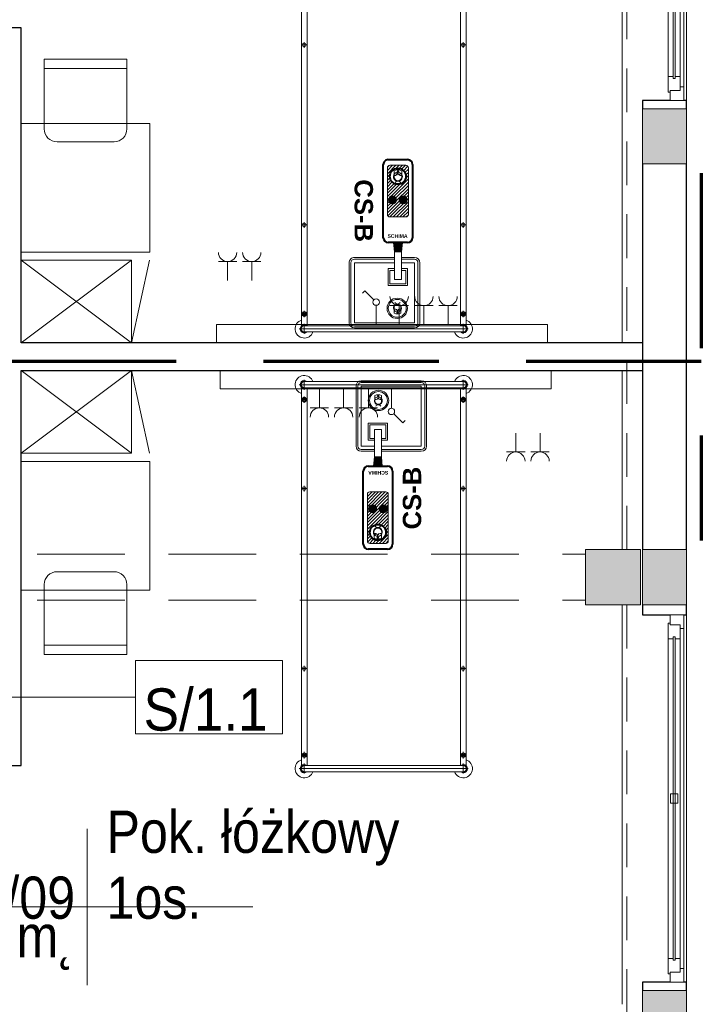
# Model space of a CAD drawing. Header units: centimetres. Extents: x -1316 to 21770, y -8842 to 3590.
# Tile 110 of 125: x 865 to 1235, y 656 to 1192. Entities that reach past the tile are written whole.
import ezdxf

# ---------------------------------------------------------------- set-up
doc = ezdxf.new("R2010")
doc.units = ezdxf.units.CM
for name, pattern in [('Długa kreska', [142.875, 95.25, -47.625]), ('Hidden', [71.4375, 47.625, -23.8125]), ('Ponad', [39.688, 23.813, -15.875]), ('Ukryte', [71.438, 47.625, -23.813])]:
    doc.linetypes.add(name, pattern=pattern)
for name, color, linetype, lineweight in [('A-AREA-IDEN', 2, 'Continuous', 13), ('A-DETL', 90, 'Continuous', 9), ('A-DETL-HDLN', 90, 'Ukryte', 9), ('A-FLOR-OVHD', 1, 'Ponad', 9), ('A-GLAZ', 151, 'Continuous', 13), ('A-WALL', 113, 'Continuous', 13), ('A-WALL-IDEN', 211, 'Continuous', 13), ('A-WALL-PATT', 111, 'Continuous', 13), ('I-FURN', 30, 'Continuous', 9), ('PRZYW_Elementy_inst_przyw', 7, 'Continuous', 9), ('Q-SPCQ', 91, 'Continuous', 9), ('S-COLS', 52, 'Continuous', 13)]:
    doc.layers.add(name, color=color, linetype=linetype, lineweight=lineweight)
doc.styles.add('adam', font='arialbd.ttf')
doc.styles.add('Arial_11', font='arial.ttf', dxfattribs={"width": 0.85, "height": 23})
doc.styles.add('Arial_12', font='arial.ttf', dxfattribs={"width": 0.9, "height": 23})

# ---------------------------------------------------------------- blocks, each defined once
blk = doc.blocks.new('M_Concrete-Square-Column - 300 x 300mm-1794509-5_piętro III __10_50 m_ - stan projektowany')
at = {"layer": 'S-COLS', "lineweight": 9}
blk.add_hatch(color=254, dxfattribs=at).paths.add_polyline_path([(15, -15), (15, 15), (-15, 15), (-15, -15)], flags=0)
for p, q in [((15, 15), (-15, 15)), ((-15, 15), (-15, -15)), ((15, -15), (15, 15)), ((-15, -15), (15, -15))]:
    blk.add_line(p, q, dxfattribs=at)
blk = doc.blocks.new('łóżko 195x90 typ FAMED _102039_ - łóżko 195x90 typ FAMED _102039_-832813-5_piętro III __10_50 m_ - stan projektowany')
at = {"layer": 'I-FURN'}
for p, q in [((-43.25, 102.02), (-43.25, 107.47)), ((43.25, 102.02), (43.25, 107.47)), ((-45.98, 104.75), (45.97, 104.75)), ((-44.75, 103.1), (-44.75, -102.61)), ((-43.25, 106.45), (43.25, 106.45)), ((-43.25, 103.05), (43.25, 103.05)), ((-41.75, -102.55), (-41.75, 103.1)), ((41.75, -102.61), (41.75, 103.05)), ((44.75, 103.1), (44.75, -102.61)), ((-45, 96.6), (-41.5, 96.6)), ((-43.25, 94.85), (-43.25, 98.35)), ((45, 96.6), (41.5, 96.6)), ((43.25, 94.85), (43.25, 98.35)), ((-43.25, 49.69), (-43.25, 46.69)), ((43.25, 49.69), (43.25, 46.69)), ((-44.75, 48.19), (-41.75, 48.19)), ((44.75, 48.19), (41.75, 48.19)), ((-44.75, -49.81), (-41.75, -49.81)), ((-43.25, -48.31), (-43.25, -51.31)), ((44.75, -49.81), (41.75, -49.81)), ((43.25, -48.31), (43.25, -51.31)), ((-43.25, -95.18), (-43.25, -98.68)), ((43.25, -95.18), (43.25, -98.68)), ((-45, -96.93), (-41.5, -96.93)), ((-43.25, -101.53), (-43.25, -106.98)), ((45, -96.93), (41.5, -96.93)), ((43.25, -101.53), (43.25, -106.98)), ((45.97, -104.25), (-45.98, -104.25)), ((-43.25, -102.55), (43.25, -102.55)), ((-43.25, -105.95), (43.25, -105.95))]:
    blk.add_line(p, q, dxfattribs=at)
for centre, radius in [((-43.25, 96.6), 1.25), ((-43.25, 96.6), 0.8), ((43.25, 96.6), 1.25), ((43.25, 96.6), 0.8), ((-43.25, 48.19), 1), ((43.25, 48.19), 1), ((-43.25, -49.81), 1), ((43.25, -49.81), 1), ((-43.25, -96.93), 1.25), ((-43.25, -96.93), 0.8), ((43.25, -96.93), 1.25), ((43.25, -96.93), 0.8)]:
    blk.add_circle(centre, radius, dxfattribs=at)
for centre, radius, start, end in [((-43.25, 104.75), 5, 19.8769, 252.5424), ((43.25, 104.75), 5, 287.4576, 160.1231), ((-43.25, 104.75), 2.23, 49.8221, 312.3887), ((-43.25, 104.75), 1.93, 62.0207, 297.9793), ((-43.25, 104.75), 1.7, 90, 270), ((43.25, 104.75), 2.23, 229.8221, 130.1779), ((43.25, 104.75), 1.93, 242.0207, 117.9793), ((43.25, 104.75), 1.7, 270, 90), ((-43.25, -104.25), 5, 107.4576, 340.1231), ((43.25, -104.25), 5, 199.8769, 72.5424), ((-43.25, -104.25), 2.23, 49.8221, 310.1779), ((-43.25, -104.25), 1.93, 62.0207, 297.9793), ((-43.25, -104.25), 1.7, 90, 270), ((43.25, -104.25), 2.23, 229.8221, 130.1779), ((43.25, -104.25), 1.93, 242.0207, 117.9793), ((43.25, -104.25), 1.7, 270, 90)]:
    blk.add_arc(centre, radius, start, end, dxfattribs=at)
blk = doc.blocks.new('łóżko 195x90 typ FAMED _102039_ - łóżko 195x90 typ FAMED _102039_-1233017-5_piętro III __10_50 m_ - stan projektowany')
at = {"layer": 'I-FURN'}
for p, q in [((45.97, 104.25), (-45.98, 104.25)), ((-44.75, -103.1), (-44.75, 102.61)), ((-43.25, 101.53), (-43.25, 106.98)), ((-43.25, 105.95), (43.25, 105.95)), ((-43.25, 102.55), (43.25, 102.55)), ((-41.75, 102.55), (-41.75, -103.1)), ((41.75, 102.61), (41.75, -103.05)), ((43.25, 101.53), (43.25, 106.98)), ((44.75, -103.1), (44.75, 102.61)), ((-45, 96.93), (-41.5, 96.93)), ((-43.25, 95.18), (-43.25, 98.68)), ((45, 96.93), (41.5, 96.93)), ((43.25, 95.18), (43.25, 98.68)), ((-44.75, 49.81), (-41.75, 49.81)), ((-43.25, 48.31), (-43.25, 51.31)), ((44.75, 49.81), (41.75, 49.81)), ((43.25, 48.31), (43.25, 51.31)), ((-44.75, -48.19), (-41.75, -48.19)), ((-43.25, -49.69), (-43.25, -46.69)), ((44.75, -48.19), (41.75, -48.19)), ((43.25, -49.69), (43.25, -46.69)), ((-43.25, -94.85), (-43.25, -98.35)), ((43.25, -94.85), (43.25, -98.35)), ((-45, -96.6), (-41.5, -96.6)), ((45, -96.6), (41.5, -96.6)), ((-45.98, -104.75), (45.97, -104.75)), ((-43.25, -102.02), (-43.25, -107.47)), ((-43.25, -103.05), (43.25, -103.05)), ((-43.25, -106.45), (43.25, -106.45)), ((43.25, -102.02), (43.25, -107.47))]:
    blk.add_line(p, q, dxfattribs=at)
for centre, radius in [((-43.25, 96.93), 1.25), ((-43.25, 96.93), 0.8), ((43.25, 96.93), 1.25), ((43.25, 96.93), 0.8), ((-43.25, 49.81), 1), ((43.25, 49.81), 1), ((-43.25, -48.19), 1), ((43.25, -48.19), 1), ((-43.25, -96.6), 1.25), ((-43.25, -96.6), 0.8), ((43.25, -96.6), 1.25), ((43.25, -96.6), 0.8)]:
    blk.add_circle(centre, radius, dxfattribs=at)
for centre, radius, start, end in [((-43.25, 104.25), 5, 19.8769, 252.5424), ((43.25, 104.25), 5, 287.4576, 160.1231), ((-43.25, 104.25), 2.23, 49.8221, 310.1779), ((-43.25, 104.25), 1.93, 62.0207, 297.9793), ((-43.25, 104.25), 1.7, 90, 270), ((43.25, 104.25), 2.23, 229.8221, 130.1779), ((43.25, 104.25), 1.93, 242.0207, 117.9793), ((43.25, 104.25), 1.7, 270, 90), ((-43.25, -104.75), 5, 107.4576, 340.1231), ((43.25, -104.75), 5, 199.8769, 72.5424), ((-43.25, -104.75), 2.23, 47.6113, 310.1779), ((-43.25, -104.75), 1.93, 62.0207, 297.9793), ((-43.25, -104.75), 1.7, 90, 270), ((43.25, -104.75), 2.23, 229.8221, 130.1779), ((43.25, -104.75), 1.93, 242.0207, 117.9793), ((43.25, -104.75), 1.7, 270, 90)]:
    blk.add_arc(centre, radius, start, end, dxfattribs=at)
blk = doc.blocks.new('Blat - Blat-V1-5_piętro III __10_50 m_ - stan projektowany')
at = {"layer": 'I-FURN'}
for p, q in [((70, 70), (0, 70)), ((70, 0), (70, 70)), ((0, 0), (70, 0))]:
    blk.add_line(p, q, dxfattribs=at)
blk = doc.blocks.new('Blat - Blat-V2-5_piętro III __10_50 m_ - stan projektowany')
at = {"layer": 'I-FURN'}
for p, q in [((0, 0), (70, 0)), ((70, 0), (70, -70)), ((70, -70), (0, -70))]:
    blk.add_line(p, q, dxfattribs=at)
blk = doc.blocks.new('krzesło - krzesło-823058-5_piętro III __10_50 m_ - stan projektowany')
at = {"layer": 'I-FURN'}
for p, q in [((-22.5, 22.5), (-22.5, -15.5)), ((22.5, 22.5), (-22.5, 22.5)), ((22.5, -15.5), (22.5, 22.5)), ((22.5, 17.5), (-22.5, 17.5)), ((-15.5, -22.5), (15.5, -22.5))]:
    blk.add_line(p, q, dxfattribs=at)
for centre, start, end in [((-15.5, -15.5), 180, 270), ((15.5, -15.5), 270, 0)]:
    blk.add_arc(centre, 7, start, end, dxfattribs=at)
blk = doc.blocks.new('krzesło - krzesło-1270919-5_piętro III __10_50 m_ - stan projektowany')
at = {"layer": 'I-FURN'}
for p, q in [((-15.5, 22.5), (15.5, 22.5)), ((-22.5, -22.5), (-22.5, 15.5)), ((22.5, 15.5), (22.5, -22.5)), ((22.5, -17.5), (-22.5, -17.5)), ((22.5, -22.5), (-22.5, -22.5))]:
    blk.add_line(p, q, dxfattribs=at)
for centre, start, end in [((-15.5, 15.5), 90, 180), ((15.5, 15.5), 360, 90)]:
    blk.add_arc(centre, 7, start, end, dxfattribs=at)
blk = doc.blocks.new('szafka szatniowa - szafki bez siedziska-1348991-5_piętro III __10_50 m_ - stan projektowany')
at = {"layer": 'I-FURN'}
for p, q in [((22.5, 0), (-22.5, -60)), ((22.5, -60), (-22.5, 0)), ((22.5, -60), (22.5, 0)), ((-22.5, -60), (22.5, -69.71)), ((-22.5, -60), (22.5, -60))]:
    blk.add_line(p, q, dxfattribs=at)
blk = doc.blocks.new('szafka szatniowa - szafki bez siedziska-1349188-5_piętro III __10_50 m_ - stan projektowany')
at = {"layer": 'I-FURN'}
for p, q in [((-22.5, 60), (22.5, 69.71)), ((22.5, 0), (-22.5, 60)), ((22.5, 60), (-22.5, 0)), ((-22.5, 60), (22.5, 60)), ((22.5, 60), (22.5, 0))]:
    blk.add_line(p, q, dxfattribs=at)
blk = doc.blocks.new('Panel Gazowo Oswietleniowy 1 - Type 1-2428027-5_piętro III __10_50 m_ - stan projektowany')
at = {"layer": 'Q-SPCQ'}
for p, q in [((-76.5, 51.83), (-66.5, 51.83)), ((-71.5, 51.83), (-71.5, 41.5)), ((-63.33, 51.83), (-53.33, 51.83)), ((-58.33, 51.83), (-58.33, 41.5)), ((3.18, 35.93), (1.87, 34.62)), ((8.12, 30.98), (3.18, 35.93)), ((9.36, 17.5), (9.36, 28)), ((16.87, 27.83), (26.87, 27.83)), ((21.87, 27.83), (21.87, 17.5)), ((30.33, 27.83), (40.33, 27.83)), ((35.33, 27.83), (35.33, 17.5)), ((43.5, 27.83), (53.5, 27.83)), ((48.5, 27.83), (48.5, 17.5)), ((-77.5, 7.5), (-77.5, 17.5)), ((-77.5, 17.5), (102.5, 17.5)), ((102.5, 17.5), (102.5, 7.5))]:
    blk.add_line(p, q, dxfattribs=at)
blk.add_circle((9.36, 29.75), 1.75, dxfattribs=at)
for centre, end in [((-71.5, 56.83), 0), ((-58.33, 56.83), 0), ((21.87, 32.83), 360), ((35.33, 32.83), 360), ((48.5, 32.83), 360)]:
    blk.add_arc(centre, 5, 180, end, dxfattribs=at)
blk = doc.blocks.new('Okno - automatyczna etykieta - 200x165 _projektowane_-2617392-5_piętro III __10_50 m_ - stan projektowany')
at = {"layer": 'A-GLAZ'}
for p, q in [((-92.5, 10.5), (-100, 10.5)), ((-100, 10.5), (-100, 3)), ((-100, 10.5), (100, 10.5)), ((-87, 8.5), (-94.5, 8.5)), ((-94.5, 8.5), (-94.5, 3)), ((-94.5, 3), (-94.5, 8.5)), ((-94.5, 8.5), (-92.5, 8.5)), ((-92.5, 8.5), (-92.5, 10.5)), ((92.5, 10.5), (-92.5, 10.5)), ((88, 5.75), (-88, 5.75)), ((-88, 5.75), (-88, 4.75)), ((-88, 4.75), (-88, 5.75)), ((-88, 5.75), (-87, 5.75)), ((-87, 5.75), (-87, 8.5)), ((87, 8.5), (-87, 8.5)), ((2.5, 7.25), (-2.5, 7.25)), ((-2.5, 7.25), (-2.5, 3.25)), ((2.5, 3.25), (2.5, 7.25)), ((94.5, 8.5), (87, 8.5)), ((87, 8.5), (87, 5.75)), ((87, 5.75), (88, 5.75)), ((88, 4.75), (88, 5.75)), ((88, 5.75), (88, 4.75)), ((100, 10.5), (92.5, 10.5)), ((92.5, 10.5), (92.5, 8.5)), ((92.5, 8.5), (94.5, 8.5)), ((94.5, 3), (94.5, 8.5)), ((94.5, 8.5), (94.5, 3)), ((100, 3), (100, 10.5)), ((-100, 3), (-94.5, 3)), ((-94.5, 3), (-95.5, 3)), ((-95.5, 3), (-95.5, 2)), ((-95.5, 2), (-87, 2)), ((-88, 4.75), (88, 4.75)), ((-87, 4.75), (-88, 4.75)), ((-87, 2), (-87, 4.75)), ((87, 2), (-87, 2)), ((-2.5, 3.25), (2.5, 3.25)), ((87, 4.75), (87, 2)), ((88, 4.75), (87, 4.75)), ((87, 2), (95.5, 2)), ((95.5, 3), (94.5, 3)), ((94.5, 3), (100, 3)), ((95.5, 2), (95.5, 3))]:
    blk.add_line(p, q, dxfattribs=at)
blk = doc.blocks.new('METKA_POMIESZCZENIA2 - Rozbudowana - bez ramki-2396678-5_piętro III __10_50 m_ - stan projektowany')
at = {"layer": 'A-AREA-IDEN'}
for p, q in [((0, 0.425), (0, 0)), ((0.0976, 0), (-0.8, 0)), ((-0.8, 0), (0.9, 0)), ((0, 0), (0, -0.425))]:
    blk.add_line(p, q, dxfattribs=at)
blk = doc.blocks.new('ET sciana_AT7 - 10mm-2270614-5_piętro III __10_50 m_ - stan projektowany')
at = {"layer": 'A-WALL-IDEN'}
for p, q in [((-0.4, 0.196875), (0.4, 0.196875)), ((-0.4, -0.203125), (-0.4, 0.196875)), ((0.4, 0.196875), (0.4, -0.203125)), ((-0.4, -0.203125), (0.4, -0.203125))]:
    blk.add_line(p, q, dxfattribs=at)
blk = doc.blocks.new('Ikona')
at = {"layer": 'PRZYW_Elementy_inst_przyw'}
h = blk.add_hatch(color=1, dxfattribs=at)
h.dxf.hatch_style = 1
h.paths.add_polyline_path([(-1065.97, 3801.31), (-1066.17, 3801.31), (-1066.17, 3801.08), (-1065.97, 3801.08)])
h.paths.add_polyline_path([(-1065.97, 3801.08), (-1066.17, 3801.08), (-1066.17, 3800.87), (-1065.97, 3800.87)])
h.paths.add_polyline_path([(-1065.74, 3801.08), (-1065.97, 3801.08), (-1065.97, 3800.87), (-1065.74, 3800.87)])
h.paths.add_polyline_path([(-1066.17, 3801.08), (-1066.41, 3801.08), (-1066.41, 3800.87), (-1066.17, 3800.87)])
h.paths.add_polyline_path([(-1065.97, 3800.87), (-1066.17, 3800.87), (-1066.17, 3800.64), (-1065.97, 3800.64)])
at = {"layer": 'PRZYW_Elementy_inst_przyw', "color": 1}
for p, q in [((-1067.65, 3799.71), (-1067.65, 3801.21)), ((-1064.49, 3799.71), (-1064.49, 3801.21))]:
    blk.add_line(p, q, dxfattribs=at)
for points in [[(-1065.74, 3801.08), (-1065.74, 3800.87), (-1066.41, 3800.87), (-1066.41, 3801.08)], [(-1066.17, 3801.31), (-1065.97, 3801.31), (-1065.97, 3800.64), (-1066.17, 3800.64)]]:
    blk.add_lwpolyline(points, close=True, dxfattribs=at)
for centre, radius, start, end in [((-1066.07, 3798.74), 1.85, 31.7978, 276.8309), ((-1066.06, 3798.68), 1.6, 156.7793, 23.2207), ((-1066.07, 3798.03), 3.55, 63.5398, 116.4602), ((-1066.07, 3798.72), 1.65, 89.6447, 89.8927), ((-1066.08, 3798.74), 1.86, 277.2029, 31.4258), ((-1066.07, 3795.45), 1.43, 32.8175, 147.1825)]:
    blk.add_arc(centre, radius, start, end, dxfattribs=at)
at = {"layer": 'PRZYW_Elementy_inst_przyw', "color": 1, "lineweight": 5}
for centre, start, end in [((-1067.2, 3800.4), 253.1892, 358.3615), ((-1064.92, 3800.4), 181.6385, 286.8108)]:
    blk.add_arc(centre, 1.14, start, end, dxfattribs=at)
blk = doc.blocks.new('CS-B')
at = {"layer": 'PRZYW_Elementy_inst_przyw', "lineweight": 5}
for color, points in [(252, [(-9.2, -41.4), (-5.42, -41.4), (-4.88, -46.5), (-9.75, -46.5)]), (256, [(-2.15, -69.7, 1), (-6.52, -69.7, 1)])]:
    blk.add_hatch(color=color, dxfattribs=at).paths.add_polyline_path(points)
h = blk.add_hatch(dxfattribs=at)
h.set_pattern_fill('ANSI31', color=252, scale=0.395406, angle=180, style=0)
h.set_pattern_definition([(225, (-523.8423, 9872.2787), (0.88771144, -0.88771144), [])])
h.paths.add_polyline_path([(-11.68, -60.46), (-2.94, -60.46, -0.414214), (-1.62, -61.77), (-1.62, -87.24, -0.414214), (-2.94, -88.55), (-11.68, -88.55, -0.414214), (-13, -87.24), (-13, -61.77, -0.414214)])
h.paths.add_polyline_path([(-2.96, -82.55, 1), (-11.66, -82.55, 1)], flags=16)
h.paths.add_polyline_path([(-2.15, -69.7, 1), (-6.52, -69.7, 1)], flags=16)
h.paths.add_polyline_path([(-9.41, -83.63, 1.700181), (-7.33, -79.89, 0.030049), (-7.62, -79.91, 0.544216)], flags=0)
h.paths.add_polyline_path([(-5.4, -83.1, 1.517175), (-9.28, -83.1, -0.49408), (-7.34, -84.49, -0.49408)], flags=0)
h.paths.add_polyline_path([(-7.77, -85.42), (-7.46, -85.42), (-7.46, -85.73), (-7.19, -85.73), (-7.19, -85.42), (-6.88, -85.42), (-6.88, -85.16), (-7.19, -85.16), (-7.19, -84.85), (-7.46, -84.85), (-7.46, -85.16), (-7.77, -85.16)], flags=0)
h = blk.add_hatch(color=256, dxfattribs=at)
edge = h.paths.add_edge_path()
edge.add_arc((-10.15, -69.7), 2.18, 0, 360)
at = {"layer": 'PRZYW_Elementy_inst_przyw'}
for p, q in [((16.32, 0), (-16.32, 0)), ((-19.2, -2.88), (-19.2, -22.6)), ((-18.24, -2.88), (-18.24, -22.35)), ((18.24, -2.88), (18.24, -35.52)), ((19.2, -35.52), (19.2, -2.88)), ((-19.2, -22.6), (-19.2, -35.52)), ((-18.24, -22.35), (-18.24, -35.52)), ((-16.32, -37.44), (-9.2, -37.44)), ((-5.42, -37.44), (16.32, -37.44)), ((-16.32, -38.4), (-9.2, -38.4)), ((-5.42, -38.4), (16.32, -38.4))]:
    blk.add_line(p, q, dxfattribs=at)
at = {"layer": 'PRZYW_Elementy_inst_przyw', "color": 0}
blk.add_line((-16.32, -0.96), (16.32, -0.96), dxfattribs=at)
at = {"layer": 'PRZYW_Elementy_inst_przyw', "color": 252}
for p, q in [((-9.75, -46.5), (-9.2, -41.4)), ((-5.91, -41.4), (-8.71, -41.4)), ((-4.88, -46.5), (-5.42, -41.4))]:
    blk.add_line(p, q, dxfattribs=at)
at = {"layer": 'PRZYW_Elementy_inst_przyw', "lineweight": 40}
for p, q in [((-12.6, -46.5), (-2.02, -46.5)), ((-15.24, -89), (-15.24, -49.13)), ((0.62, -49.13), (0.62, -89)), ((-2.02, -91.64), (-12.6, -91.64))]:
    blk.add_line(p, q, dxfattribs=at)
at = {"layer": 'PRZYW_Elementy_inst_przyw', "color": 7}
for points in [[(-16.32, -21.91), (-16.32, -2.88), (16.32, -2.88), (16.32, -35.52), (-5.42, -35.52)], [(-9.2, -35.52), (-16.32, -35.52), (-16.32, -21.91)]]:
    blk.add_lwpolyline(points, dxfattribs=at)
at = {"layer": 'PRZYW_Elementy_inst_przyw', "linetype": 'Continuous', "lineweight": 5}
blk.add_lwpolyline([(-9.2, -32.3), (-12.52, -32.3), (-12.52, -23.11), (-2.09, -23.11), (-2.09, -32.3), (-5.42, -32.3)], dxfattribs=at)
at = {"layer": 'PRZYW_Elementy_inst_przyw', "linetype": 'Hidden', "lineweight": 5}
blk.add_lwpolyline([(-9.2, -31.34), (-11.63, -31.34), (-11.63, -23.97), (-2.99, -23.97), (-2.99, -31.34), (-5.42, -31.34)], dxfattribs=at)
at = {"layer": 'PRZYW_Elementy_inst_przyw', "lineweight": 5}
blk.add_lwpolyline([(-9.2, -26.45), (-5.42, -26.45), (-5.42, -41.4), (-9.2, -41.4)], close=True, dxfattribs=at)
at = {"layer": 'PRZYW_Elementy_inst_przyw'}
blk.add_lwpolyline([(-2.94, -60.46, -0.414214), (-1.62, -61.77), (-1.62, -87.24, -0.414214), (-2.94, -88.55), (-11.68, -88.55, -0.414214), (-13, -87.24), (-13, -61.77, -0.414214), (-11.68, -60.46)], format="xyb", close=True, dxfattribs=at)
at = {"layer": 'PRZYW_Elementy_inst_przyw', "lineweight": 5}
for radius in [5.55, 4.87]:
    blk.add_circle((-6.96, -10.7), radius, dxfattribs=at)
at = {"layer": 'PRZYW_Elementy_inst_przyw'}
for centre in [(-10.15, -69.7), (-4.34, -69.7)]:
    blk.add_circle(centre, 2.18, dxfattribs=at)
at = {"layer": 'PRZYW_Elementy_inst_przyw', "lineweight": 40}
blk.add_circle((-7.31, -82.55), 4.35, dxfattribs=at)
at = {"layer": 'PRZYW_Elementy_inst_przyw'}
for centre, radius, start, end in [((-16.32, -2.88), 2.88, 90, 180), ((16.32, -2.88), 2.88, 0, 90), ((-16.32, -35.52), 2.88, 180, 270), ((-16.32, -35.52), 1.92, 180, 270), ((16.32, -35.52), 2.88, 270, 0), ((16.32, -35.52), 1.92, 270, 0)]:
    blk.add_arc(centre, radius, start, end, dxfattribs=at)
at = {"layer": 'PRZYW_Elementy_inst_przyw', "color": 0}
for centre, start, end in [((-16.32, -2.88), 90, 180), ((16.32, -2.88), 0, 90)]:
    blk.add_arc(centre, 1.92, start, end, dxfattribs=at)
at = {"layer": 'PRZYW_Elementy_inst_przyw', "lineweight": 40}
for centre, start, end in [((-12.6, -49.13), 90, 180), ((-2.02, -49.13), 0, 90), ((-12.6, -89), 180, 270), ((-2.02, -89), 270, 0)]:
    blk.add_arc(centre, 2.64, start, end, dxfattribs=at)
at = {"layer": 'PRZYW_Elementy_inst_przyw', "lineweight": 5, "xscale": 1.155937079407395, "yscale": 1.155937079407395, "zscale": 1.155937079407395}
blk.add_blockref('Ikona', (1225.21, -4402), dxfattribs=at)
at = {"layer": 'PRZYW_Elementy_inst_przyw', "lineweight": 5, "xscale": 1.318019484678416, "yscale": 1.318019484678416, "zscale": 1.318019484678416, "rotation": 180}
blk.add_blockref('Ikona', (-1412.43, 4924.47), dxfattribs=at)
at = {"layer": 'PRZYW_Elementy_inst_przyw', "insert": (-1.67, -51.05), "char_height": 3.295, "width": 10.5574, "attachment_point": 1, "rotation": 180, "style": 'adam'}
blk.add_mtext('{\\H0.6x;SCHIMA}', dxfattribs=at)
at = {"layer": 'PRZYW_Elementy_inst_przyw', "lineweight": 5, "insert": (6.26, -80.92), "char_height": 2.5, "width": 68.9633, "attachment_point": 1, "rotation": 90, "style": 'adam'}
blk.add_mtext('{\\H4x;CS-B}', dxfattribs=at)

msp = doc.modelspace()

# ---------------------------------------------------------------- hatches: boundary and pattern name
at = {"layer": 'A-WALL-PATT'}
h = msp.add_hatch(color=9, dxfattribs=at)
h.paths.add_polyline_path([(1203.38, 393.33), (1227.38, 393.33), (1227.38, 423.33), (1203.38, 423.33), (1203.38, 419.08)], flags=0)
h.paths.add_polyline_path([(1203.38, 633.33), (1227.38, 633.33), (1227.38, 663.33), (1203.38, 663.33)], flags=0)
h.paths.add_polyline_path([(1227.38, 873.33), (1227.38, 903.33), (1203.38, 903.33), (1203.38, 873.33)], flags=0)
h.paths.add_polyline_path([(1203.38, 1113.33), (1227.38, 1113.33), (1227.38, 1143.33), (1203.38, 1143.33)], flags=0)
h.paths.add_polyline_path([(1227.38, 1353.33), (1227.38, 1383.33), (1203.38, 1383.33), (1203.38, 1353.33)], flags=0)
h.paths.add_polyline_path([(1227.38, 1593.33), (1227.38, 1623.33), (1203.38, 1623.33), (1203.38, 1593.33)], flags=0)
h.paths.add_polyline_path([(1227.38, 1833.33), (1227.38, 1863.33), (1203.38, 1863.33), (1203.38, 1833.33)], flags=0)
h.paths.add_polyline_path([(1227.38, 2073.33), (1227.38, 2103.33), (1203.38, 2103.33), (1203.38, 2073.33)], flags=0)
h.paths.add_polyline_path([(1203.38, 2313.33), (1227.38, 2313.33), (1227.38, 2343.33), (1203.38, 2343.33)], flags=0)
h.paths.add_polyline_path([(1227.38, 2553.33), (1227.38, 2583.33), (1203.38, 2583.33), (1203.38, 2553.33)], flags=0)
h.paths.add_polyline_path([(1227.38, 2793.33), (1227.38, 2824.33), (1203.38, 2824.33), (1203.38, 2793.33)], flags=0)

# ---------------------------------------------------------------- linework, layer by layer
at = {"layer": 'A-DETL', "linetype": 'Długa kreska', "lineweight": 70}
for p, q in [((1235.38, 1108.33), (1235.38, 908.33)), ((1235.38, 1005.83), (294.38, 1005.83))]:
    msp.add_line(p, q, dxfattribs=at)
at = {"layer": 'A-DETL-HDLN'}
for p, q in [((-1197.62, 900.83), (1172.38, 900.83)), ((-1197.62, 875.83), (1172.38, 875.83))]:
    msp.add_line(p, q, dxfattribs=at)
at = {"layer": 'A-FLOR-OVHD'}
for p, q in [((1194.88, 903.33), (1194.88, 1353.33)), ((1194.88, 873.33), (1194.88, 423.33))]:
    msp.add_line(p, q, dxfattribs=at)
at = {"layer": 'A-WALL', "lineweight": 9}
for p, q in [((1192.38, 1015.83), (1192.38, 1353.33)), ((1227.38, 1347.83), (1227.38, 1147.83)), ((1203.38, 1143.33), (1203.38, 1113.33)), ((1227.38, 1113.33), (1227.38, 1143.33)), ((1192.38, 903.33), (1192.38, 1000.83)), ((1203.38, 903.33), (1203.38, 873.33)), ((1227.38, 873.33), (1227.38, 903.33)), ((1192.38, 655.83), (1192.38, 873.33)), ((1227.38, 867.83), (1227.38, 667.83)), ((1203.38, 663.33), (1203.38, 633.33)), ((1227.38, 633.33), (1227.38, 663.33))]:
    msp.add_line(p, q, dxfattribs=at)
at = {"layer": 'A-WALL', "color": 7, "lineweight": 25}
for p, q in [((865.38, 1187.33), (762.88, 1187.33)), ((865.38, 1015.83), (865.38, 1187.33)), ((1218.38, 1147.83), (1203.38, 1147.83)), ((1203.38, 1147.83), (1203.38, 1143.33)), ((1227.38, 1147.83), (1225.88, 1147.83)), ((1227.38, 1143.33), (1227.38, 1147.83)), ((1203.38, 1113.33), (1203.38, 903.33)), ((1227.38, 903.33), (1227.38, 1113.33)), ((1203.38, 1015.83), (865.38, 1015.83)), ((865.38, 785.83), (865.38, 1000.83)), ((865.38, 1000.83), (1203.38, 1000.83)), ((1203.38, 873.33), (1203.38, 867.83)), ((1227.38, 867.83), (1227.38, 873.33)), ((1203.38, 867.83), (1218.38, 867.83)), ((1225.88, 867.83), (1227.38, 867.83)), ((802.18, 785.83), (865.38, 785.83)), ((1218.38, 667.83), (1203.38, 667.83)), ((1203.38, 667.83), (1203.38, 663.33)), ((1227.38, 667.83), (1225.88, 667.83)), ((1227.38, 663.33), (1227.38, 667.83))]:
    msp.add_line(p, q, dxfattribs=at)
at = {"layer": 'A-WALL'}
for p, q in [((1227.38, 1143.33), (1203.38, 1143.33)), ((1203.38, 1113.33), (1227.38, 1113.33)), ((1227.38, 903.33), (1203.38, 903.33)), ((1203.38, 873.33), (1227.38, 873.33)), ((1227.38, 663.33), (1203.38, 663.33))]:
    msp.add_line(p, q, dxfattribs=at)
at = {"layer": 'A-WALL-IDEN'}
msp.add_line((857.88, 823), (927.51, 823), dxfattribs=at)

# ---------------------------------------------------------------- block references
at = {"layer": 'A-AREA-IDEN', "xscale": 99.99999999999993, "yscale": 99.99999999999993, "zscale": 99.99999999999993}
msp.add_blockref('METKA_POMIESZCZENIA2 - Rozbudowana - bez ramki-2396678-5_piętro III __10_50 m_ - stan projektowany', (901.33, 708.83), dxfattribs=at)
at = {"layer": 'A-GLAZ', "rotation": 269.9999999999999}
for p in [(1215.38, 1247.83), (1215.38, 767.83)]:
    msp.add_blockref('Okno - automatyczna etykieta - 200x165 _projektowane_-2617392-5_piętro III __10_50 m_ - stan projektowany', p, dxfattribs=at)
at = {"layer": 'A-WALL-IDEN', "xscale": 99.99999999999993, "yscale": 99.99999999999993, "zscale": 99.99999999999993}
msp.add_blockref('ET sciana_AT7 - 10mm-2270614-5_piętro III __10_50 m_ - stan projektowany', (967.51, 823.31), dxfattribs=at)
at = {"layer": 'I-FURN'}
for name, p, rotation in [('łóżko 195x90 typ FAMED _102039_ - łóżko 195x90 typ FAMED _102039_-832813-5_piętro III __10_50 m_ - stan projektowany', (1062.63, 1128.27), 180), ('szafka szatniowa - szafki bez siedziska-1348991-5_piętro III __10_50 m_ - stan projektowany', (865.38, 1038.33), 89.99999999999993), ('szafka szatniowa - szafki bez siedziska-1349188-5_piętro III __10_50 m_ - stan projektowany', (865.38, 978.33), 270.0000000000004), ('łóżko 195x90 typ FAMED _102039_ - łóżko 195x90 typ FAMED _102039_-1233017-5_piętro III __10_50 m_ - stan projektowany', (1062.63, 888.38), 180)]:
    msp.add_blockref(name, p, dxfattribs=dict(at, rotation=rotation))
for name, p in [('krzesło - krzesło-823058-5_piętro III __10_50 m_ - stan projektowany', (900.38, 1147.83)), ('Blat - Blat-V1-5_piętro III __10_50 m_ - stan projektowany', (865.38, 1065.33)), ('Blat - Blat-V2-5_piętro III __10_50 m_ - stan projektowany', (865.38, 951.33)), ('krzesło - krzesło-1270919-5_piętro III __10_50 m_ - stan projektowany', (900.38, 868.83))]:
    msp.add_blockref(name, p, dxfattribs=at)
at = {"layer": 'PRZYW_Elementy_inst_przyw', "lineweight": 5, "rotation": 180}
msp.add_blockref('CS-B', (1063, 1024), dxfattribs=at)
at = {"layer": 'PRZYW_Elementy_inst_przyw', "lineweight": 5}
msp.add_blockref('CS-B', (1066.72, 995.26), dxfattribs=at)
at = {"layer": 'Q-SPCQ'}
msp.add_blockref('Panel Gazowo Oswietleniowy 1 - Type 1-2428027-5_piętro III __10_50 m_ - stan projektowany', (1049.13, 1008.33), dxfattribs=at)
at = {"layer": 'Q-SPCQ', "rotation": 180}
msp.add_blockref('Panel Gazowo Oswietleniowy 1 - Type 1-2428027-5_piętro III __10_50 m_ - stan projektowany', (1076.13, 1008.33), dxfattribs=at)
at = {"layer": 'S-COLS', "lineweight": 9}
msp.add_blockref('M_Concrete-Square-Column - 300 x 300mm-1794509-5_piętro III __10_50 m_ - stan projektowany', (1187.38, 888.33), dxfattribs=at)

# ---------------------------------------------------------------- texts
at = {"layer": 'A-AREA-IDEN', "color": 0, "char_height": 23, "line_spacing_factor": 0.936439, "style": 'Arial_11'}
for s, insert, width, attachment_point in [('\\pt84.99995,169.9999,255.00008,340.00003,424.99998,509.99993,595.00011,680.00006,765.00001,849.99996,934.99991,1020.00009,1105.00004,1189.99999,1274.99994,1359.99989,1445.00007,1530.00002,1614.99997,1699.99992,1785.0001,1870.00005,1955,2039.99995,2124.9999,2210.00008,2295.00003,2379.99998,2464.99993,2550.00011,2635.00006,2720.00001;Pok. łóżkowy\\P1os.', (911.76, 702.05), 156.91, 7), ('\\pxqr,t3.69565,7.3913,11.08696,14.78261,18.47826,22.17391,25.86957,29.56522,33.26087,36.95652,40.65217,44.34783,48.04348,51.73913,55.43478,59.13043,62.82609,66.52174,70.21739,73.91304,77.6087,81.30435,85,88.69565,92.3913,96.08696,99.78261,103.47826,107.17391,110.86957,114.56522,118.26087;{5/09}', (894.68, 702.05), 52.87, 9), ('\\pt84.99995,169.9999,255.00008,340.00003,424.99998,509.99993,595.00011,680.00006,765.00001,849.99996,934.99991,1020.00009,1105.00004,1189.99999,1274.99994,1359.99989,1445.00007,1530.00002,1614.99997,1699.99992,1785.0001,1870.00005,1955,2039.99995,2124.9999,2210.00008,2295.00003,2379.99998,2464.99993,2550.00011,2635.00006,2720.00001;15.4 m˛', (894.68, 704.44), 91.63, 3)]:
    msp.add_mtext(s, dxfattribs=dict(at, insert=insert, width=width, attachment_point=attachment_point))
at = {"layer": 'A-WALL-IDEN', "insert": (965.7, 816.15), "char_height": 23, "width": 67.32, "attachment_point": 5, "line_spacing_factor": 0.936439, "style": 'Arial_12'}
msp.add_mtext('\\pxqc,t4.96957,9.93913,14.9087,19.87826,24.84783,29.81739,34.78696,39.75652,44.72609,49.69565,54.66522,59.63478,64.60435,69.57391,74.54348,79.51304,84.48261,89.45217,94.42174,99.3913,104.36087,109.33043,114.3,119.26957,124.23913,129.2087,134.17826,139.14783,144.11739,149.08696,154.05652,159.02609;{S/1.1}', dxfattribs=at)

doc.saveas('drawing.dxf')
